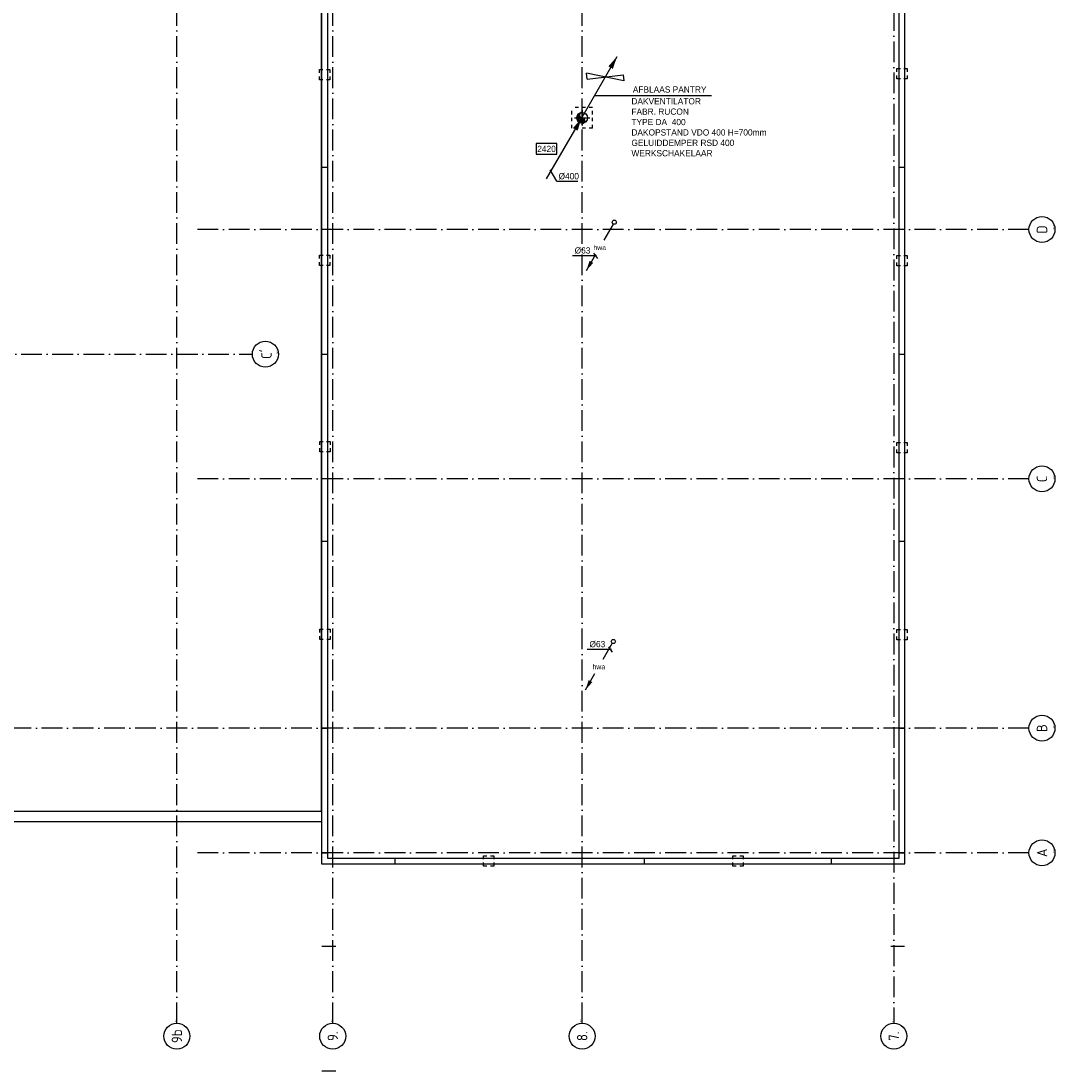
# Model space of a CAD drawing. Extents: x -4389 to 148511, y -40018 to 84100.
# Tile 21 of 28: x 71454 to 101304, y 4716 to 35037. Entities that reach past the tile are written whole.
import ezdxf
from ezdxf.enums import TextEntityAlignment as Align

# ---------------------------------------------------------------- set-up
doc = ezdxf.new("R2010")
doc.units = 0
doc.header["$LTSCALE"] = 100
for name, pattern in [('CENTER4', [5, 3.125, -0.625, 0.625, -0.625]), ('DASHDOT', [9, 6, -1.5, 0, -1.5]), ('HIDDEN', [2, 1, -1]), ('LURETOUR', [6, 4, -2])]:
    doc.linetypes.add(name, pattern=pattern)
doc.layers.get('0').update_dxf_attribs({"linetype": 'CONTINUOUS'})
for name, color, linetype in [('AB$1A---_ATTRIB035', 3, 'CONTINUOUS'), ('AL$1A---_ALGEMEEN', 8, 'CONTINUOUS'), ('AT$1A---_TEKST018', 1, 'CONTINUOUS'), ('BL$4----', 7, 'CONTINUOUS'), ('BOUW', 8, 'CONTINUOUS'), ('WL521---', 4, 'CONTINUOUS'), ('WL570---_HARTLIJN', 1, 'CONTINUOUS'), ('WL570---_RETOUR', 3, 'CONTINUOUS'), ('WM570---', 1, 'CONTINUOUS')]:
    doc.layers.add(name, color=color, linetype=linetype)
doc.styles.add('BURO-018', font='BUROFONT.shx', dxfattribs={"height": 180})
doc.styles.get("Standard").update_dxf_attribs({"font": 'ISOCP'})

# ---------------------------------------------------------------- blocks, each defined once
blk = doc.blocks.new('1010')
at = {"layer": 'AL$1A---_ALGEMEEN', "color": 0, "linetype": 'CONTINUOUS'}
blk.add_circle((0, 750), 750, dxfattribs=at)
at = {"layer": 'AT$1A---_TEKST018', "linetype": 'CONTINUOUS'}
blk.add_text('1010', height=100, dxfattribs=at).set_placement((0, 0))
blk = doc.blocks.new('1011')
at = {"layer": 'AL$1A---_ALGEMEEN', "color": 0, "linetype": 'CONTINUOUS'}
blk.add_circle((-750, 0), 750, dxfattribs=at)
at = {"layer": 'AT$1A---_TEKST018', "linetype": 'CONTINUOUS'}
blk.add_text('1011', height=100, dxfattribs=at).set_placement((0, 0))
blk = doc.blocks.new('LDV2')
at = {"color": 0, "linetype": 'CONTINUOUS'}
for p, q in [((-0.25, -0.43), (-2.5, -4.33)), ((-4.5, -7.79), (-6.75, -11.69))]:
    blk.add_line(p, q, dxfattribs=at)
blk.add_lwpolyline([(-6.75, -11.69, 0, 1, 0), (-5.5, -9.53, 1, 1, 0)], format="xyseb", dxfattribs=at)
blk.add_circle((0, 0), 0.5, dxfattribs=at)
at = {"color": 0, "linetype": 'CONTINUOUS', "style": 'BURO-018'}
blk.add_attdef('LD_TEXT1', text='', height=1.8, dxfattribs=at).set_placement((-3.5, -6.06), align=Align.MIDDLE)
blk = doc.blocks.new('A$C21CD0B5B')
at = {"layer": 'WL521---', "color": 2}
ref = blk.add_blockref('LDV2', (810, 1403), dxfattribs=dict(at, xscale=120, yscale=120, zscale=120))
ref.add_attrib('LD_TEXT1', 'hwa', dxfattribs={"layer": '0', "color": 1, "linetype": 'CONTINUOUS', "height": 144, "style": 'BURO-018'}).set_placement((390, 675), align=Align.MIDDLE)
blk = doc.blocks.new('LU-ORND')
at = {"color": 0, "linetype": 'CONTINUOUS'}
for p, q in [((-3, 1.5), (-3, -1.5)), ((3, 1.5), (-3, 1.5)), ((3, -1.5), (3, 1.5)), ((-3, -1.5), (3, -1.5))]:
    blk.add_line(p, q, dxfattribs=at)
blk = doc.blocks.new('LU-1-KI2')
at = {"color": 0, "linetype": 'CONTINUOUS'}
blk.add_circle((0, 0), 0.5, dxfattribs=at)
for centre, start, end in [((0.098, 0.01), 122.9221, 266.96282), ((0.191, 0.038), 151.65219, 263.78191), ((0.278, 0.084), 174.6069, 260.27165), ((0.354, 0.146), 192.3501, 256.12328), ((0.416, 0.222), 206.10279, 250.64194)]:
    blk.add_arc(centre, 0.5, start, end, dxfattribs=at)
at = {"layer": 'WL570---_HARTLIJN', "linetype": 'CENTER4'}
for p, q in [((-0.7, 0), (0.7, 0)), ((0, 0.7), (0, -0.7))]:
    blk.add_line(p, q, dxfattribs=at)
at = {"layer": 'WL570---_HARTLIJN', "color": 0, "linetype": 'CONTINUOUS'}
for centre, start, end in [((0, 0.25), 90, 270), ((0, -0.25), 270, 90)]:
    blk.add_arc(centre, 0.25, start, end, dxfattribs=at)
blk = doc.blocks.new('LU-PIJL1')
at = {"color": 0, "linetype": 'CONTINUOUS'}
blk.add_line((0, 0), (10.12, 17.54), dxfattribs=at)
blk.add_lwpolyline([(10.12, 17.54, 0, 1.5, 0), (8.25, 14.29, 1.5, 1.5, 0)], format="xyseb", dxfattribs=at)
blk = doc.blocks.new('2322615')
at = {"color": 0, "linetype": 'CONTINUOUS'}
for p, q in [((-2.5, -7.5), (2.5, 7.5)), ((0, 7.5), (2.5, 7.5)), ((0, 7.5), (0, -7.5)), ((0, -7.5), (-2.5, -7.5))]:
    blk.add_line(p, q, dxfattribs=at)
at = {"color": 0, "linetype": 'CONTINUOUS', "style": 'BURO-018', "flags": 1}
blk.add_attdef('W_ID', (0, 0), '', height=1.8, dxfattribs=at)

msp = doc.modelspace()

# ---------------------------------------------------------------- linework, layer by layer
at = {"color": 1, "linetype": 'CONTINUOUS'}
for q in [(86733.9, 30736.9), (87529.5, 30416.2)]:
    msp.add_line((86923, 30416.2), q, dxfattribs=at)
at = {"layer": 'AL$1A---_ALGEMEEN', "color": 1, "linetype": 'DASHDOT'}
for p, q in [((87653, 6096.6), (87653, 82154)), ((96653, 82154), (96653, 6096.6)), ((80453, 6096.6), (80453, 63516.6)), ((100553, 29016.6), (76553, 29016.6)), ((100553, 21816.6), (76553, 21816.6)), ((100553, 11016.6), (76553, 11016.6))]:
    msp.add_line(p, q, dxfattribs=at)
at = {"layer": 'AL$1A---_ALGEMEEN', "color": 2, "linetype": 'HIDDEN'}
for p, q in [((87953, 32541.6), (87353, 32541.6)), ((87353, 31941.6), (87353, 32541.6)), ((87953, 31941.6), (87953, 32541.6)), ((87953, 31941.6), (87353, 31941.6))]:
    msp.add_line(p, q, dxfattribs=at)
at = {"layer": 'AL$1A---_ALGEMEEN', "linetype": 'CONTINUOUS'}
for points in [[(80133, 10696.6), (96972.7, 10696.6), (96972.7, 59936.3), (80133, 59936.3)], [(80298, 10861.6), (96807.7, 10861.6), (96807.7, 59771.3), (80298, 59771.3)], [(46572.7, 43256.5), (46572.7, 12216.5), (80133, 12216.5), (80133, 43256.5), (76043, 43256.5), (76043, 35966.5), (50663, 35966.5), (50663, 43256.5)]]:
    msp.add_lwpolyline(points, close=True, dxfattribs=at)
at = {"layer": 'AL$1A---_ALGEMEEN', "color": 1, "linetype": 'DASHDOT'}
for points in [[(75953, 6096.6), (75953, 47620)], [(49853, 25416.6), (78133.7, 25416.6)], [(100553, 14616.6), (50153, 14616.6), (25507.3, 14616.6)]]:
    msp.add_lwpolyline(points, dxfattribs=at)
at = {"layer": 'AL$1A---_ALGEMEEN', "linetype": 'HIDDEN'}
for points in [[(97040.2, 33366.5), (96740.2, 33366.5), (96740.2, 33666.5), (97040.2, 33666.5)], [(80369.8, 33337.8), (80069.8, 33337.8), (80069.8, 33637.8), (80369.8, 33637.8)], [(80373.3, 27977.8), (80073.3, 27977.8), (80073.3, 28277.8), (80373.3, 28277.8)], [(97040.2, 27966.5), (96740.2, 27966.5), (96740.2, 28266.5), (97040.2, 28266.5)], [(80376.8, 22597.8), (80076.8, 22597.8), (80076.8, 22897.8), (80376.8, 22897.8)], [(97040.2, 22566.5), (96740.2, 22566.5), (96740.2, 22866.5), (97040.2, 22866.5)], [(80380.3, 17177.8), (80080.3, 17177.8), (80080.3, 17477.8), (80380.3, 17477.8)], [(97040.2, 17166.5), (96740.2, 17166.5), (96740.2, 17466.5), (97040.2, 17466.5)], [(84803.2, 10634), (84803.2, 10934), (85103.2, 10934), (85103.2, 10634)], [(92003.2, 10634), (92003.2, 10934), (92303.2, 10934), (92303.2, 10634)]]:
    msp.add_lwpolyline(points, close=True, dxfattribs=at)
at = {"layer": 'AL$1A---_ALGEMEEN', "linetype": 'CONTINUOUS'}
for points in [[(80143, 30816.5), (80298, 30816.5)], [(96807.7, 30816.5), (96963, 30816.5)], [(80143, 25416.5), (80298, 25416.5)], [(96807.7, 25416.5), (96963, 25416.5)], [(80143, 20016.5), (80298, 20016.5)], [(96807.7, 20016.5), (96963, 20016.5)], [(80143, 14616.5), (80298, 14616.5)], [(96807.7, 14616.5), (96963, 14616.5)], [(46552.8, 12216.5), (80133, 12216.5)], [(46552.8, 11916.5), (80133, 11916.5)], [(80143, 11016.5), (80298, 11016.5)], [(96807.7, 11016.5), (96963, 11016.5)], [(82253.2, 10706.5), (82253.2, 10861.6)], [(87653.2, 10706.5), (87653.2, 10861.6)], [(89453.2, 10706.5), (89453.2, 10861.6)], [(94853.2, 10706.5), (94853.2, 10861.6)], [(80142.8, 8316.5), (80542.8, 8316.5)], [(96562.8, 8316.5), (96962.8, 8316.5)], [(80142.8, 4716.5), (80542.8, 4716.5)]]:
    msp.add_lwpolyline(points, dxfattribs=at)
at = {"layer": 'BOUW', "color": 1}
for p, q in [((87371.8, 28266.3), (88072.1, 28266.3)), ((87984.1, 28329.1), (88093.7, 28180.5)), ((87800.3, 16898.6), (88500.6, 16898.6)), ((88412.6, 16961.4), (88522.2, 16812.8))]:
    msp.add_line(p, q, dxfattribs=at)
at = {"layer": 'WM570---', "linetype": 'CONTINUOUS'}
msp.add_line((91386.3, 32872.7), (88025.8, 32872.7), dxfattribs=at)

# ---------------------------------------------------------------- block references
at = {"layer": 'AL$1A---_ALGEMEEN', "color": 1, "linetype": 'DASHDOT'}
ref = msp.add_blockref('1010', (101303, 29016.6), dxfattribs=dict(at, xscale=0.5, yscale=0.5, zscale=0.5, rotation=90))
ref.add_attrib('STR-NAAM', 'D', dxfattribs={"layer": 'AB$1A---_ATTRIB035', "linetype": 'CONTINUOUS', "height": 300, "rotation": 90}).set_placement((100928, 29016.6), align=Align.MIDDLE)
ref = msp.add_blockref('1010', (78883.7, 25416.6), dxfattribs=dict(at, xscale=0.5, yscale=0.5, zscale=0.5, rotation=90))
ref.add_attrib('STR-NAAM', "C'", dxfattribs={"layer": 'AB$1A---_ATTRIB035', "linetype": 'CONTINUOUS', "height": 300, "rotation": 90}).set_placement((78508.7, 25416.6), align=Align.MIDDLE)
ref = msp.add_blockref('1010', (101303, 21816.6), dxfattribs=dict(at, xscale=0.5, yscale=0.5, zscale=0.5, rotation=90))
ref.add_attrib('STR-NAAM', 'C', dxfattribs={"layer": 'AB$1A---_ATTRIB035', "linetype": 'CONTINUOUS', "height": 300, "rotation": 90}).set_placement((100928, 21816.6), align=Align.MIDDLE)
ref = msp.add_blockref('1010', (101303, 14616.6), dxfattribs=dict(at, xscale=0.5, yscale=0.5, zscale=0.5, rotation=90))
ref.add_attrib('STR-NAAM', 'B', dxfattribs={"layer": 'AB$1A---_ATTRIB035', "linetype": 'CONTINUOUS', "height": 300, "rotation": 90}).set_placement((100928, 14616.6), align=Align.MIDDLE)
ref = msp.add_blockref('1010', (101303, 11016.6), dxfattribs=dict(at, xscale=0.5, yscale=0.5, zscale=0.5, rotation=90))
ref.add_attrib('STR-NAAM', 'A', dxfattribs={"layer": 'AB$1A---_ATTRIB035', "linetype": 'CONTINUOUS', "height": 300, "rotation": 90}).set_placement((100928, 11016.6), align=Align.MIDDLE)
ref = msp.add_blockref('1011', (75953, 6096.6), dxfattribs=dict(at, xscale=0.5, yscale=0.5, zscale=0.5, rotation=90))
ref.add_attrib('STR-NAAM', '9b', dxfattribs={"layer": 'AB$1A---_ATTRIB035', "linetype": 'CONTINUOUS', "height": 300, "rotation": 90}).set_placement((75953, 5721.6), align=Align.MIDDLE)
ref = msp.add_blockref('1011', (80453, 6096.6), dxfattribs=dict(at, xscale=0.5, yscale=0.5, zscale=0.5, rotation=90))
ref.add_attrib('STR-NAAM', '9.', dxfattribs={"layer": 'AB$1A---_ATTRIB035', "linetype": 'CONTINUOUS', "height": 300, "rotation": 90}).set_placement((80453, 5721.6), align=Align.MIDDLE)
ref = msp.add_blockref('1011', (87653, 6096.6), dxfattribs=dict(at, xscale=0.5, yscale=0.5, zscale=0.5, rotation=90))
ref.add_attrib('STR-NAAM', '8.', dxfattribs={"layer": 'AB$1A---_ATTRIB035', "linetype": 'CONTINUOUS', "height": 300, "rotation": 90}).set_placement((87653, 5721.6), align=Align.MIDDLE)
ref = msp.add_blockref('1011', (96653, 6096.6), dxfattribs=dict(at, xscale=0.5, yscale=0.5, zscale=0.5, rotation=90))
ref.add_attrib('STR-NAAM', '7.', dxfattribs={"layer": 'AB$1A---_ATTRIB035', "linetype": 'CONTINUOUS', "height": 300, "rotation": 90}).set_placement((96653, 5721.6), align=Align.MIDDLE)
at = {"layer": 'BL$4----'}
for p in [(87770.4, 27823.4), (87744.7, 15716)]:
    msp.add_blockref('A$C21CD0B5B', p, dxfattribs=at)
at = {"layer": 'WL570---_RETOUR', "linetype": 'LURETOUR'}
for name, p, xscale, yscale, zscale in [('LU-PIJL1', (87650.8, 32261.2), 100, 100, 100), ('LU-1-KI2', (87653, 32240.6), 314.9999999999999, 314.9999999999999, 314.9999999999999), ('LU-PIJL1', (86628.7, 30479.2), 100, 100, 100)]:
    msp.add_blockref(name, p, dxfattribs=dict(at, xscale=xscale, yscale=yscale, zscale=zscale))
at = {"layer": 'WL570---_RETOUR', "linetype": 'LURETOUR', "xscale": 70, "yscale": 70, "zscale": 70, "rotation": 96.73161369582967}
msp.add_blockref('2322615', (88318.2, 33421.2), dxfattribs=at)
at = {"layer": 'WM570---'}
ref = msp.add_blockref('LU-ORND', (86625.8, 31345.2), dxfattribs=dict(at, xscale=100, yscale=100, zscale=100))
ref.add_attrib('LU_TEXT1', '2420', dxfattribs={"layer": '0', "color": 1, "linetype": 'CONTINUOUS', "height": 180, "style": 'BURO-018'}).set_placement((86625.8, 31345.2), align=Align.MIDDLE)

# ---------------------------------------------------------------- texts
at = {"layer": 'BOUW', "color": 1, "style": 'BURO-018'}
for p in [(87436.8, 28322.2), (87865.2, 16954.6)]:
    msp.add_text('%%C63', height=180, dxfattribs=at).set_placement(p)
at = {"layer": 'WL570---_RETOUR', "color": 1, "style": 'BURO-018'}
for s, p in [('DAKVENTILATOR', (89076.2, 32629.9)), ('FABR. RUCON', (89076.2, 32329.9)), ('TYPE DA  400 ', (89076.2, 32029.9)), ('DAKOPSTAND VDO 400 H=700mm', (89076.2, 31729.9)), ('GELUIDDEMPER RSD 400', (89076.2, 31429.2)), ('WERKSCHAKELAAR ', (89076.2, 31129.2))]:
    msp.add_text(s, height=180, dxfattribs=at).set_placement(p)
at = {"layer": 'WM570---', "color": 1, "style": 'BURO-018'}
msp.add_text('AFBLAAS PANTRY', height=180, dxfattribs=at).set_placement((89116.7, 32969.7))
at = {"layer": 'WM570---', "color": 1, "linetype": 'CONTINUOUS', "style": 'BURO-018'}
msp.add_text('%%c400', height=180, dxfattribs=at).set_placement((86973, 30466.2))

doc.saveas('drawing.dxf')
